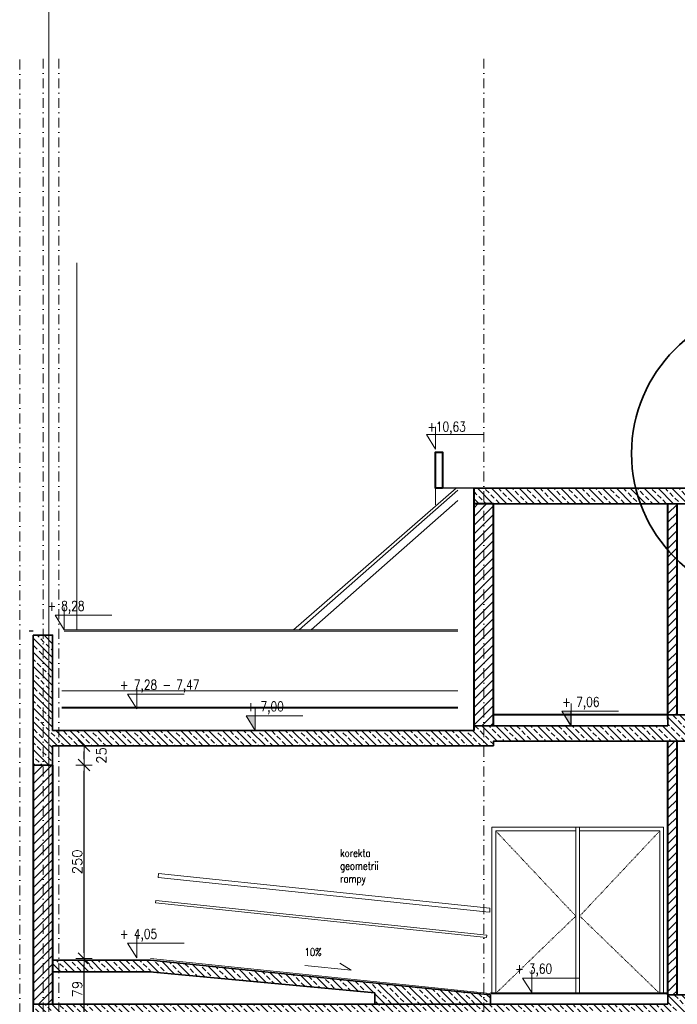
# Model space of a CAD drawing. Header units: millimetres. Extents: x -1893473 to 942156, y -568027 to 942944.
# Tile 61 of 256: x -15641 to -7138, y -301019 to -288295. Entities that reach past the tile are written whole.
import ezdxf

# ---------------------------------------------------------------- set-up
doc = ezdxf.new("R2010")
doc.units = ezdxf.units.MM
doc.header["$LTSCALE"] = 0.2
doc.linetypes.add('2_3', pattern=[1, 0.5, -0.5])
doc.linetypes.add('DASHDOT', pattern=[25.4, 12.7, -6.35, 0, -6.35])
doc.layers.get('0').update_dxf_attribs({"lineweight": 0})
for name, color, linetype, lineweight in [('!! 1_drzwi-linia', 213, 'Continuous', 5), ('!! 1_hatch projektowane ściany', 4, 'Continuous', 5), ('!! 1_PROJ Sciany', 2, 'Continuous', 40), ('!! 1_PROJ widok', 5, 'Continuous', 9), ('!! 1_PROJ ŻELBET', 1, 'Continuous', 35), ('!! wymiary osi', 250, 'Continuous', 9), ('0-osie-liniA', 14, 'DASHDOT', 5), ('0-rzedne-blok', 62, 'Continuous', 13), ('DO KONSTRUKCJI', 222, 'Continuous', 35), ('P-Wymiar', 142, 'Continuous', 9), ('P-Ściana żelbetowa', 50, 'Continuous', 30)]:
    doc.layers.add(name, color=color, linetype=linetype, lineweight=lineweight)
doc.styles.add('50', font='ROMANS.shx', dxfattribs={"width": 0.8, "height": 10})
doc.styles.add('DEUTSCH', font='SIMPLEX8')
doc.styles.add('TXT', font='simplex.shx')
doc.dimstyles.new('DIM50', dxfattribs={"dimscale": 5, "dimtxt": 2.5, "dimasz": 1.5, "dimexe": 0, "dimexo": 0, "dimgap": 0.5, "dimtad": 1, "dimdec": 4, "dimrnd": 0.5, "dimdsep": 46, "dimtxsty": 'TXT', "dimblk1": 'TICK1', "dimblk2": 'TICK1', "dimsah": 1, "dimcen": 0, "dimse1": 1, "dimse2": 1, "dimclrd": 1, "dimclre": 7, "dimclrt": 9, "dimadec": 0, "dimazin": 0, "dimtfac": 1, "dimtdec": 4, "dimtmove": 2, "dimatfit": 3, "dimldrblk": 'TICK1', "dimfxl": 1, "dimtolj": 1, "dimarcsym": 0})
pattern_1 = [(45, (-61848.1656, 209002.635), (-5.61266008, 5.61266008), [])]
pattern_2 = [(135, (-61848.166, 209002.635), (-8.9802561, -8.9802561), []), (135, (-61848.166, 209011.615), (-8.9802561, -8.9802561), [6.35, -3.175])]

# ---------------------------------------------------------------- blocks, each defined once
blk = doc.blocks.new('D_kota')
for p, q in [((8.7, 0), (8.7, 23)), ((-0.8, 15), (8.7, 15)), ((8.7, 0), (-0.8, 15))]:
    blk.add_line(p, q)
blk.add_lwpolyline([(-0.8, 15), (57.9, 15)])
at = {"style": 'DEUTSCH', "width": 0.8}
blk.add_attdef('POZ.ARCH', (7.3, 19.7), '', height=10, dxfattribs=at)
blk = doc.blocks.new('TICK1')
at = {"color": 2}
blk.add_line((-1, -1), (1, 1), dxfattribs=at)
at = {"color": 0}
for p, q in [((0, 0), (-1, 0)), ((0, -1.4), (0, 1.4))]:
    blk.add_line(p, q, dxfattribs=at)
blk = doc.blocks.new('*D5167')
at = {"layer": '!! wymiary osi', "color": 1, "lineweight": -2, "transparency": 16777216}
blk.add_line((-952.9, 329.2), (-952.9, 393.2), dxfattribs=at)
at = {"layer": 'DEFPOINTS', "color": 0, "transparency": 16777216}
for p in [(-1005.6, 400.7), (-952.9, 400.7), (-993.6, 321.7)]:
    blk.add_point(p, dxfattribs=at)
at = {"layer": '!! wymiary osi', "color": 1, "lineweight": -2, "transparency": 16777216, "xscale": 7.5, "yscale": 7.5, "zscale": 7.5}
for p, rotation in [((-952.9, 400.7), 90), ((-952.9, 321.7), 270)]:
    blk.add_blockref('TICK1', p, dxfattribs=dict(at, rotation=rotation))
at = {"layer": '!! wymiary osi', "color": 9, "transparency": 16777216, "insert": (-961.7, 361.2), "char_height": 12.5, "attachment_point": 5, "rotation": 90, "style": 'TXT'}
blk.add_mtext('\\A1;79', dxfattribs=at)
blk = doc.blocks.new('*D5168')
at = {"layer": '!! wymiary osi', "color": 1, "lineweight": -2, "transparency": 16777216}
blk.add_line((-952.9, 408.2), (-952.9, 643.2), dxfattribs=at)
at = {"layer": 'DEFPOINTS', "color": 0, "transparency": 16777216}
for p in [(-1006.6, 650.7), (-952.9, 650.7), (-1005.6, 400.7)]:
    blk.add_point(p, dxfattribs=at)
at = {"layer": '!! wymiary osi', "color": 1, "lineweight": -2, "transparency": 16777216, "xscale": 7.5, "yscale": 7.5, "zscale": 7.5}
for p, rotation in [((-952.9, 650.7), 90), ((-952.9, 400.7), 270)]:
    blk.add_blockref('TICK1', p, dxfattribs=dict(at, rotation=rotation))
at = {"layer": '!! wymiary osi', "color": 9, "transparency": 16777216, "insert": (-961.7, 525.7), "char_height": 12.5, "attachment_point": 5, "rotation": 90, "style": 'TXT'}
blk.add_mtext('\\A1;250', dxfattribs=at)
blk = doc.blocks.new('*D5169')
at = {"layer": '!! wymiary osi', "color": 1, "lineweight": -2, "transparency": 16777216}
blk.add_line((-952.9, 658.2), (-952.9, 668.2), dxfattribs=at)
at = {"layer": 'DEFPOINTS', "color": 0, "transparency": 16777216}
for p in [(-993.6, 675.7), (-952.9, 675.7), (-1006.6, 650.7)]:
    blk.add_point(p, dxfattribs=at)
at = {"layer": '!! wymiary osi', "color": 1, "lineweight": -2, "transparency": 16777216, "xscale": 7.5, "yscale": 7.5, "zscale": 7.5}
for p, rotation in [((-952.9, 675.7), 90), ((-952.9, 650.7), 270)]:
    blk.add_blockref('TICK1', p, dxfattribs=dict(at, rotation=rotation))
at = {"layer": '!! wymiary osi', "color": 9, "transparency": 16777216, "insert": (-930.4, 663.2), "char_height": 12.5, "attachment_point": 5, "rotation": 90, "style": 'TXT'}
blk.add_mtext('\\A1;25', dxfattribs=at)
blk = doc.blocks.new('A$C776176C1')
at = {"layer": '!! 1_hatch projektowane ściany'}
h = blk.add_hatch(dxfattribs=at)
h.set_pattern_fill('ANSI33', color=256, scale=2, angle=90)
h.set_pattern_definition([(135, (-62698.668, 209669.396), (-8.9802561, -8.9802561), []), (135, (-62698.668, 209678.376), (-8.9802561, -8.9802561), [6.35, -3.175])])
h.paths.add_polyline_path([(-136.09591, 1008.41905), (-136.09591, 988.41905), (-448.59821, 988.41905), (-448.59821, 1008.41905)])
h = blk.add_hatch(dxfattribs=at)
h.set_pattern_fill('ANSI31', color=256, scale=2.5)
h.set_pattern_definition(pattern_1)
h.paths.add_polyline_path([(-423.59821, 988.41905), (-436.09821, 988.41905), (-436.09821, 701.65799), (-423.59821, 701.65799)])
h.paths.add_polyline_path([(-436.09821, 988.41905), (-448.59821, 988.41905), (-448.59821, 701.65799), (-436.09821, 701.65799)])
h = blk.add_hatch(dxfattribs=at)
h.set_pattern_fill('ANSI31', color=256, scale=2.5)
h.set_pattern_definition(pattern_1)
h.paths.add_polyline_path([(-186.09591, 781.99363), (-198.09591, 792.55363), (-198.09591, 715.65799), (-186.09591, 715.65799)])
h.paths.add_polyline_path([(-186.09591, 988.41905), (-198.09591, 988.41905), (-198.09591, 792.55363), (-186.09591, 781.99363)])
h = blk.add_hatch(dxfattribs=at)
h.set_pattern_fill('ANSI33', color=256, scale=2, angle=90)
h.set_pattern_definition(pattern_2)
h.paths.add_polyline_path([(-1005.59821, 818.65799), (-1018.59821, 818.65799), (-1018.59821, 650.65799), (-1005.59821, 650.65799)])
h.paths.add_polyline_path([(-436.09821, 701.65799), (-448.59821, 701.65799), (-448.59821, 695.65799), (-993.59821, 695.65799), (-993.59821, 818.65799), (-1005.59821, 818.65799), (-1005.59821, 650.65799), (-993.59821, 650.65799), (-993.59821, 675.65799), (-436.09821, 675.65799)])
h.paths.add_polyline_path([(-173.09591, 693.65799), (-85.71449, 693.65799), (-108.44176, 713.65799), (-173.09591, 713.65799), (-173.09591, 715.65799), (-198.09591, 715.65799), (-198.09591, 701.65799), (-436.09821, 701.65799), (-436.09821, 675.65799), (-423.59821, 675.65799), (-423.59821, 681.65799), (-173.09591, 681.65799)])
h.paths.add_polyline_path([(-20.09591, 713.65799), (-108.44176, 713.65799), (-85.71449, 693.65799), (-45.09591, 693.65799), (-45.09591, 684.65014), (-20.09591, 684.65014)])
h = blk.add_hatch(dxfattribs=at)
h.set_pattern_fill('ANSI31', color=256, scale=2.5)
h.set_pattern_definition(pattern_1)
h.paths.add_polyline_path([(-186.09591, 681.65799), (-198.09591, 681.65799), (-198.09591, 353.65799), (-186.09591, 353.65799)])
h = blk.add_hatch(dxfattribs=at)
h.set_pattern_fill('ANSI31', color=256, scale=2.5)
h.set_pattern_definition(pattern_1)
h.paths.add_polyline_path([(-993.59821, 650.65799), (-1018.59821, 650.65799), (-1018.59821, 341.65799), (-993.59821, 341.65799)])
h = blk.add_hatch(dxfattribs=at)
h.set_pattern_fill('ANSI33', color=256, scale=2, angle=90)
h.set_pattern_definition(pattern_2)
h.paths.add_polyline_path([(-576.86028, 341.65799), (-427.58578, 341.65799), (-427.58578, 353.65799), (-868.60964, 398.80628), (-993.59821, 398.65799), (-993.59821, 383.65799), (-869.56598, 383.64638), (-576.86028, 356.25377)])
h = blk.add_hatch(dxfattribs=at)
h.set_pattern_fill('ANSI33', color=256, scale=2, angle=90)
h.set_pattern_definition(pattern_2)
h.paths.add_polyline_path([(-1018.59821, 296.65799), (-1018.59821, 341.15799), (-198.09591, 341.65799), (-198.09591, 353.65799), (-173.09591, 353.65799), (-173.09591, 321.65799), (-973.59821, 321.65799), (-973.59821, 296.65799)])
at = {"layer": '0-rzedne-blok'}
h = blk.add_hatch(color=256, dxfattribs=at)
h.dxf.hatch_style = 1
h.paths.add_polyline_path([(-731.59821, 695.65799), (-743.37397, 714.40799), (-731.59821, 714.40799)])
h = blk.add_hatch(color=256, dxfattribs=at)
h.dxf.hatch_style = 1
h.paths.add_polyline_path([(-323.34706, 701.65799), (-335.12282, 720.40799), (-323.34706, 720.40799)])
at = {"layer": '!! 1_drzwi-linia'}
for points in [[(-312.09821, 355.65799), (-312.09821, 570.65799), (-425.59821, 570.65799), (-425.59821, 355.65799)], [(-317.09821, 355.65799), (-317.09821, 565.65799), (-420.59821, 565.65799), (-420.59821, 355.65799)], [(-317.09821, 355.65799), (-317.09821, 570.65799), (-203.59821, 570.65799), (-203.59821, 355.65799)], [(-312.09821, 355.65799), (-312.09821, 565.65799), (-208.59821, 565.65799), (-208.59821, 355.65799)]]:
    blk.add_lwpolyline(points, dxfattribs=at)
at = {"layer": '!! 1_drzwi-linia', "linetype": '2_3', "ltscale": 10}
for points in [[(-420.59821, 565.65799), (-317.09821, 455.65799), (-420.59821, 355.65799)], [(-208.59821, 565.65799), (-312.09821, 455.65799), (-208.59821, 355.65799)]]:
    blk.add_lwpolyline(points, dxfattribs=at)
at = {"layer": '!! 1_PROJ Sciany'}
for p, q in [((-198.09591, 709.65799), (-198.09591, 988.41905)), ((-186.09591, 715.65799), (-186.09591, 988.41905)), ((-198.09591, 353.65799), (-198.09591, 681.65799)), ((-186.09591, 353.65799), (-186.09591, 681.65799))]:
    blk.add_line(p, q, dxfattribs=at)
blk.add_lwpolyline([(-489.50843, 1008.41905), (-498.59821, 1008.41905), (-498.59821, 1055.05832), (-489.50843, 1055.05832)], close=True, dxfattribs=at)
for points in [[(-448.59821, 695.65799), (-448.59821, 1008.41905)], [(-423.59821, 988.41905), (-448.59821, 988.41905)], [(-423.59821, 701.65799), (-423.59821, 988.41905)], [(-469.59821, 724.65799), (-981.59821, 724.65799)], [(-198.09591, 715.65799), (-423.59821, 715.65799)], [(-1018.59821, 650.65799), (-1018.59821, 341.65799)], [(-993.59821, 650.65799), (-993.59821, 341.65799)], [(-198.09591, 355.65799), (-427.58578, 355.65799)]]:
    blk.add_lwpolyline(points, dxfattribs=at)
at = {"layer": '!! 1_PROJ widok'}
for points in [[(-674.56561, 825.66195), (-469.59821, 1006.03327)], [(-498.59821, 1008.41905), (-498.59821, 987.17359)], [(-659.4285, 825.66195), (-469.59821, 992.71261)], [(-978.59821, 825.66195), (-469.59821, 825.66195)], [(-978.59821, 823.66195), (-469.59821, 823.66195)], [(-469.59821, 746.65799), (-981.59821, 746.65799)]]:
    blk.add_lwpolyline(points, dxfattribs=at)
at = {"layer": '!! 1_PROJ ŻELBET'}
for points in [[(-136.09591, 1008.41905), (-448.59821, 1008.41905)], [(-136.09591, 988.41905), (-448.59821, 988.41905)], [(-1018.59821, 818.65799), (-1018.59821, 650.65799)], [(-993.59821, 695.65799), (-993.59821, 818.65799), (-1018.59821, 818.65799)], [(-173.09591, 713.65799), (-173.09591, 715.65799), (-198.09591, 715.65799), (-198.09591, 701.65799)], [(-198.09591, 701.65799), (-448.59821, 701.65799)], [(-448.59821, 695.65799), (-993.59821, 695.65799)], [(-993.59821, 675.65799), (-993.59821, 650.65799), (-1018.59821, 650.65799)], [(-173.09591, 681.65799), (-423.59821, 681.65799), (-423.59821, 675.65799), (-993.59821, 675.65799)], [(-993.59821, 398.65799), (-866.86084, 398.64622)], [(-867.05656, 398.65713), (-427.58578, 353.65799)], [(-867.81395, 383.64622), (-993.59821, 383.65799)], [(-867.84325, 383.64622), (-576.86028, 356.25377)], [(-576.86028, 356.25377), (-576.86028, 341.65799)], [(-427.58578, 353.65799), (-427.58578, 341.65799)], [(-198.09591, 353.65799), (-198.09591, 341.65799)], [(-198.09591, 353.65799), (-173.09591, 353.65799)], [(-198.09591, 341.65799), (-1018.59821, 341.65799)]]:
    blk.add_lwpolyline(points, dxfattribs=at)
at = {"layer": '!! wymiary osi'}
for points in [[(-962.03901, 1299.79087), (-962.03901, 825.66195)], [(-682.13417, 825.66195), (-471.64024, 1008.41905)], [(-857.12085, 505.68538), (-856.59821, 510.65799)], [(-856.59821, 510.65799), (-428.45181, 465.65799)], [(-857.12085, 505.68538), (-428.97445, 460.68538)], [(-860.57029, 472.86615), (-860.25671, 475.84972)], [(-860.57029, 472.86615), (-432.42389, 427.86615)], [(-860.25671, 475.84972), (-432.11031, 430.84972)], [(-428.45181, 465.65799), (-428.45181, 460.63044)], [(-432.11031, 430.84972), (-432.42389, 427.86615)], [(-866.8475, 400.64622), (-428.45181, 355.65799)]]:
    blk.add_lwpolyline(points, dxfattribs=at)
for points in [[(-498.59821, 1042.17359), (-498.59821, 1008.41905)], [(-448.59821, 1008.41905), (-498.59821, 1008.41905)], [(-1018.59821, 823.65799), (-1023.965, 823.66195)]]:
    blk.add_lwpolyline(points)
at = {"layer": '0-osie-liniA', "ltscale": 5}
for points in [[(-1036.09821, -228.95398), (-1036.09821, 1563.57701)], [(-1005.59821, 1563.57701), (-1005.59821, -228.95398)], [(-985.59821, 1563.57701), (-985.59821, -228.95398)], [(-436.09821, 1563.57701), (-436.09821, -228.95398)]]:
    blk.add_lwpolyline(points, dxfattribs=at)
at = {"layer": '0-rzedne-blok'}
for points in [[(-731.59821, 695.65799), (-743.37397, 714.40799), (-731.59821, 714.40799)], [(-323.34706, 701.65799), (-335.12282, 720.40799), (-323.34706, 720.40799)]]:
    blk.add_lwpolyline(points, close=True, dxfattribs=at)
blk.add_lwpolyline([(-667.25036, 391.97175), (-667.25036, 391.97175), (-607.34605, 385.67555), (-622.17338, 394.75057)], dxfattribs=at)
at = {"layer": 'DO KONSTRUKCJI'}
blk.add_lwpolyline([(-427.58578, 355.65799), (-427.58578, 355.65799)], dxfattribs=at)
at = {"layer": 'DO KONSTRUKCJI', "color": 1, "lineweight": 35}
blk.add_lwpolyline([(-1018.59821, 341.65799), (-1018.59821, 296.44992)], dxfattribs=at)
at = {"layer": 'DO KONSTRUKCJI'}
blk.add_circle((-55.43979, 1053.41905), 189.55088, dxfattribs=at)
at = {"layer": 'P-Wymiar', "color": 1, "true_color": 0xf50000}
blk.add_lwpolyline([(-998.59821, 2650.52504), (-998.59821, -340.04865)], dxfattribs=at)
at = {"layer": '0-rzedne-blok'}
ref = blk.add_blockref('D_kota', (-509.27495, 1059.19846), dxfattribs=dict(at, xscale=1.250000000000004, yscale=1.250000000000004, zscale=1.250000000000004))
ref.add_attrib('POZ.ARCH', '+10,63', (-509.00858, 1081.85874), dxfattribs={"layer": '0', "height": 12.5, "style": 'DEUTSCH', "width": 0.8})
ref = blk.add_blockref('D_kota', (-989.42353, 825.66195), dxfattribs=dict(at, xscale=1.250000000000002, yscale=1.250000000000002, zscale=1.250000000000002))
ref.add_attrib('POZ.ARCH', '+ 8,28', (-1000.24885, 850.2419), dxfattribs={"layer": '0', "height": 12.5, "style": 'DEUTSCH', "width": 0.8})
ref = blk.add_blockref('D_kota', (-895.59821, 723.65799), dxfattribs=dict(at, xscale=1.250000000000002, yscale=1.250000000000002, zscale=1.250000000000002))
ref.add_attrib('POZ.ARCH', '+ 7,28 - 7,47', (-906.42353, 748.23793), dxfattribs={"layer": '0', "height": 12.5, "style": 'DEUTSCH', "width": 0.8})
ref = blk.add_blockref('D_kota', (-334.17238, 701.65799), dxfattribs=dict(at, xscale=1.250000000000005, yscale=1.250000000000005, zscale=1.250000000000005))
ref.add_attrib('POZ.ARCH', '+ 7,06', (-334.52398, 726.23793), dxfattribs={"layer": '0', "height": 12.5, "style": 'DEUTSCH', "width": 0.8})
ref = blk.add_blockref('D_kota', (-742.42353, 695.65799), dxfattribs=dict(at, xscale=1.250000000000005, yscale=1.250000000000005, zscale=1.250000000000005))
ref.add_attrib('POZ.ARCH', '+ 7,00', (-742.77513, 720.23793), dxfattribs={"layer": '0', "height": 12.5, "style": 'DEUTSCH', "width": 0.8})
ref = blk.add_blockref('D_kota', (-895.59821, 401.78893), dxfattribs=dict(at, xscale=1.250000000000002, yscale=1.250000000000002, zscale=1.250000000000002))
ref.add_attrib('POZ.ARCH', '+ 4,05', (-906.42353, 426.36888), dxfattribs={"layer": '0', "height": 12.5, "style": 'DEUTSCH', "width": 0.8})
ref = blk.add_blockref('D_kota', (-384.81534, 356.78893), dxfattribs=dict(at, xscale=1.250000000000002, yscale=1.250000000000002, zscale=1.250000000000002))
ref.add_attrib('POZ.ARCH', '+ 3,60', (-395.64065, 381.36888), dxfattribs={"layer": '0', "height": 12.5, "style": 'DEUTSCH', "width": 0.8})
at = {"layer": '0-rzedne-blok', "insert": (-667.76696, 414.09849), "char_height": 10, "attachment_point": 1, "style": '50'}
blk.add_mtext_dynamic_manual_height_columns('10%', width=32.1668959, gutter_width=50, heights=[0], dxfattribs=at)
at = {"layer": 'DO KONSTRUKCJI', "insert": (-621.80962, 542.19669), "char_height": 10, "attachment_point": 1, "style": '50'}
blk.add_mtext_dynamic_manual_height_columns('korekta geometrii rampy', width=68.7363526, gutter_width=50, heights=[0], dxfattribs=at)
at = {"layer": '!! wymiary osi'}
for base, p1, p2, picture, middle in [((-952.90581, 675.65799), (-1006.59821, 650.65799), (-993.59821, 675.65799), '*D5169', (-930.40581, 663.15799)), ((-952.90581, 650.65799), (-1005.59821, 400.65799), (-1006.59821, 650.65799), '*D5168', (-961.65581, 525.65799)), ((-952.90581, 400.65799), (-993.59821, 321.65799), (-1005.59821, 400.65799), '*D5167', (-961.65581, 361.15799))]:
    dim = blk.add_linear_dim(base=base, p1=p1, p2=p2, angle=90, dimstyle='DIM50', dxfattribs=at)
    dim.commit()
    dim.dimension.update_dxf_attribs({"geometry": picture, "text_midpoint": middle})

msp = doc.modelspace()

# ---------------------------------------------------------------- block references
at = {"layer": 'P-Ściana żelbetowa', "color": 1, "true_color": 0xf50000, "xscale": 10, "yscale": 10, "zscale": 10}
msp.add_blockref('A$C776176C1', (-5279.63489, -304435.55126), dxfattribs=at)

doc.saveas('drawing.dxf')
